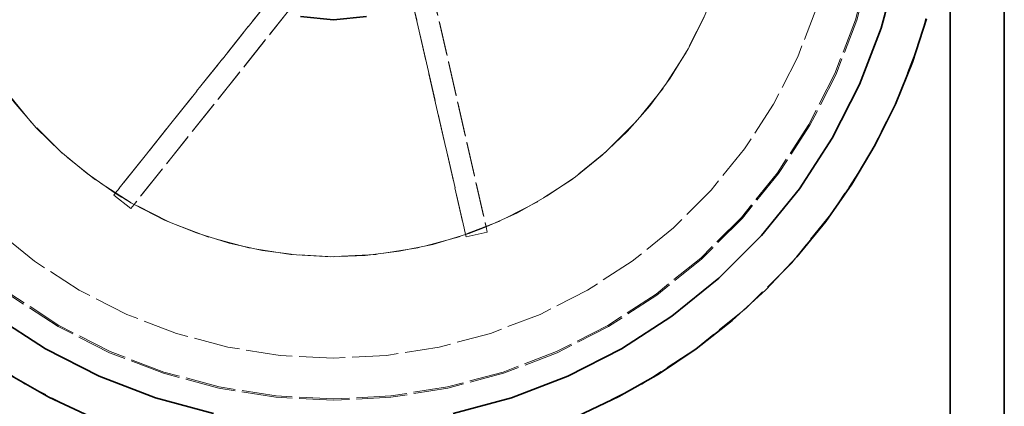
# Model space of a CAD drawing. Header units: millimetres. Extents: x 0 to 420, y 0 to 297.
# Tile 12 of 16: x 291 to 328, y 77 to 92. Entities that reach past the tile are written whole.
import ezdxf

# ---------------------------------------------------------------- set-up
doc = ezdxf.new("R2010")
doc.units = ezdxf.units.MM
doc.linetypes.add('DASHED', pattern=[1.524, 1.27, -0.254])
doc.layers.add('HIDDEN', color=7, linetype='DASHED', lineweight=13, true_color=0x969696)
doc.layers.add('OUTLINE', color=7, linetype='Continuous', lineweight=35, true_color=0x141414)

msp = doc.modelspace()

# ---------------------------------------------------------------- linework, layer by layer
at = {"layer": 'HIDDEN'}
for points in [[(298.332, 77.189), (296.183, 77.765), (294.107, 78.562), (292.125, 79.572), (290.26, 80.783), (288.531, 82.183), (286.958, 83.756), (285.558, 85.485), (284.347, 87.35), (283.337, 89.332), (282.54, 91.408), (281.964, 93.557), (281.616, 95.754), (281.5, 97.975), (281.616, 100.196), (281.964, 102.393), (282.54, 104.542), (283.337, 106.618), (284.347, 108.6), (285.558, 110.465), (286.958, 112.194), (288.531, 113.767), (290.26, 115.167)], [(315.24, 115.167), (316.969, 113.767), (318.542, 112.194), (319.942, 110.465), (321.153, 108.6), (322.163, 106.618), (322.96, 104.542), (323.536, 102.393), (323.884, 100.196), (324, 97.975), (323.884, 95.754), (323.536, 93.557), (322.96, 91.408), (322.163, 89.332), (321.153, 87.35), (319.942, 85.485), (318.542, 83.756), (316.969, 82.183), (315.24, 80.783), (313.375, 79.572), (311.393, 78.562), (309.317, 77.765), (307.168, 77.189)], [(293.497, 77.192), (291.375, 78.273), (289.378, 79.57), (287.527, 81.068), (285.843, 82.752), (284.345, 84.603), (283.048, 86.6), (281.967, 88.722), (281.113, 90.945), (280.497, 93.245), (280.125, 95.597), (280, 97.975), (280.125, 100.353), (280.497, 102.705), (281.113, 105.005), (281.967, 107.228), (283.048, 109.35), (284.345, 111.347), (285.843, 113.198), (287.527, 114.882)], [(317.973, 114.882), (319.657, 113.198), (321.155, 111.347), (322.452, 109.35), (323.533, 107.228), (324.387, 105.005), (325.003, 102.705), (325.375, 100.353), (325.5, 97.975), (325.375, 95.597), (325.003, 93.245), (324.387, 90.945), (323.533, 88.722), (322.452, 86.6), (321.155, 84.603), (319.657, 82.752), (317.973, 81.068), (316.122, 79.57), (314.125, 78.273), (312.003, 77.192)], [(325.5, 74.225), (325.5, 99.975)], [(327.5, 71.225), (327.5, 99.975)], [(294.702, 85.317), (293.664, 86.04), (292.69, 86.848), (291.788, 87.736), (290.964, 88.696), (290.224, 89.722), (289.573, 90.807), (289.016, 91.943), (288.557, 93.122), (288.198, 94.336), (287.943, 95.575)], [(294.702, 85.317), (293.664, 86.04), (292.69, 86.848), (291.788, 87.736), (290.964, 88.696), (290.224, 89.722), (289.573, 90.807), (289.016, 91.943), (288.557, 93.122), (288.198, 94.336), (287.943, 95.575)], [(305.98, 94.609), (308.385, 84.074)], [(305.2, 94.431), (307.629, 83.791)], [(322.606, 93.754), (322.056, 91.702), (321.295, 89.718), (320.33, 87.825), (319.173, 86.043), (317.836, 84.392), (316.333, 82.889), (314.682, 81.552), (312.9, 80.395), (311.007, 79.43), (309.023, 78.669), (306.971, 78.119), (304.872, 77.786), (302.75, 77.675), (300.628, 77.786), (298.529, 78.119), (296.477, 78.669), (294.493, 79.43), (292.6, 80.395), (290.818, 81.552)], [(322.606, 93.754), (322.056, 91.702), (321.295, 89.718), (320.33, 87.825), (319.173, 86.043), (317.836, 84.392), (316.333, 82.889), (314.682, 81.552), (312.9, 80.395), (311.007, 79.43), (309.023, 78.669), (306.971, 78.119), (304.872, 77.786), (302.75, 77.675), (300.628, 77.786), (298.529, 78.119), (296.477, 78.669), (294.493, 79.43), (292.6, 80.395), (290.818, 81.552)], [(322.557, 93.765), (322.009, 91.717), (321.249, 89.739), (320.287, 87.85), (319.133, 86.072), (317.799, 84.425), (316.3, 82.926), (314.653, 81.592), (312.875, 80.438), (310.986, 79.476), (309.008, 78.716), (306.96, 78.168), (304.867, 77.836), (302.75, 77.725), (300.633, 77.836), (298.54, 78.168), (296.492, 78.716), (294.514, 79.476), (292.625, 80.438), (290.847, 81.592)], [(322.557, 93.765), (322.009, 91.717), (321.249, 89.739), (320.287, 87.85), (319.133, 86.072), (317.799, 84.425), (316.3, 82.926), (314.653, 81.592), (312.875, 80.438), (310.986, 79.476), (309.008, 78.716), (306.96, 78.168), (304.867, 77.836), (302.75, 77.725), (300.633, 77.836), (298.54, 78.168), (296.492, 78.716), (294.514, 79.476), (292.625, 80.438), (290.847, 81.592)], [(322.557, 93.765), (322.009, 91.717), (321.249, 89.739), (320.287, 87.85), (319.133, 86.072), (317.799, 84.425), (316.3, 82.926), (314.653, 81.592), (312.875, 80.438), (310.986, 79.476), (309.008, 78.716), (306.96, 78.168), (304.867, 77.836), (302.75, 77.725), (300.633, 77.836), (298.54, 78.168), (296.492, 78.716), (294.514, 79.476), (292.625, 80.438), (290.847, 81.592)], [(322.557, 93.765), (322.009, 91.717), (321.249, 89.739), (320.287, 87.85), (319.133, 86.072), (317.799, 84.425), (316.3, 82.926), (314.653, 81.592), (312.875, 80.438), (310.986, 79.476), (309.008, 78.716), (306.96, 78.168), (304.867, 77.836), (302.75, 77.725), (300.633, 77.836), (298.54, 78.168), (296.492, 78.716), (294.514, 79.476), (292.625, 80.438), (290.847, 81.592)], [(322.557, 93.765), (322.009, 91.717), (321.249, 89.739), (320.287, 87.85), (319.133, 86.072), (317.799, 84.425), (316.3, 82.926), (314.653, 81.592), (312.875, 80.438), (310.986, 79.476), (309.008, 78.716), (306.96, 78.168), (304.867, 77.836), (302.75, 77.725), (300.633, 77.836), (298.54, 78.168), (296.492, 78.716), (294.514, 79.476), (292.625, 80.438), (290.847, 81.592)], [(322.557, 93.765), (322.009, 91.717), (321.249, 89.739), (320.287, 87.85), (319.133, 86.072), (317.799, 84.425), (316.3, 82.926), (314.653, 81.592), (312.875, 80.438), (310.986, 79.476), (309.008, 78.716), (306.96, 78.168), (304.867, 77.836), (302.75, 77.725), (300.633, 77.836), (298.54, 78.168), (296.492, 78.716), (294.514, 79.476), (292.625, 80.438), (290.847, 81.592)], [(322.557, 93.765), (322.009, 91.717), (321.249, 89.739), (320.287, 87.85), (319.133, 86.072), (317.799, 84.425), (316.3, 82.926), (314.653, 81.592), (312.875, 80.438), (310.986, 79.476), (309.008, 78.716), (306.96, 78.168), (304.867, 77.836), (302.75, 77.725), (300.633, 77.836), (298.54, 78.168), (296.492, 78.716), (294.514, 79.476), (292.625, 80.438), (290.847, 81.592)], [(322.557, 93.765), (322.009, 91.717), (321.249, 89.739), (320.287, 87.85), (319.133, 86.072), (317.799, 84.425), (316.3, 82.926), (314.653, 81.592), (312.875, 80.438), (310.986, 79.476), (309.008, 78.716), (306.96, 78.168), (304.867, 77.836), (302.75, 77.725), (300.633, 77.836), (298.54, 78.168), (296.492, 78.716), (294.514, 79.476), (292.625, 80.438), (290.847, 81.592)], [(322.557, 93.765), (322.009, 91.717), (321.249, 89.739), (320.287, 87.85), (319.133, 86.072), (317.799, 84.425), (316.3, 82.926), (314.653, 81.592), (312.875, 80.438), (310.986, 79.476), (309.008, 78.716), (306.96, 78.168), (304.867, 77.836), (302.75, 77.725), (300.633, 77.836), (298.54, 78.168), (296.492, 78.716), (294.514, 79.476), (292.625, 80.438), (290.847, 81.592)], [(322.557, 93.765), (322.009, 91.717), (321.249, 89.739), (320.287, 87.85), (319.133, 86.072), (317.799, 84.425), (316.3, 82.926), (314.653, 81.592), (312.875, 80.438), (310.986, 79.476), (309.008, 78.716), (306.96, 78.168), (304.867, 77.836), (302.75, 77.725), (300.633, 77.836), (298.54, 78.168), (296.492, 78.716), (294.514, 79.476), (292.625, 80.438), (290.847, 81.592)], [(322.557, 93.765), (322.009, 91.717), (321.249, 89.739), (320.287, 87.85), (319.133, 86.072), (317.799, 84.425), (316.3, 82.926), (314.653, 81.592), (312.875, 80.438), (310.986, 79.476), (309.008, 78.716), (306.96, 78.168), (304.867, 77.836), (302.75, 77.725), (300.633, 77.836), (298.54, 78.168), (296.492, 78.716), (294.514, 79.476), (292.625, 80.438), (290.847, 81.592)], [(322.557, 93.765), (322.009, 91.717), (321.249, 89.739), (320.287, 87.85), (319.133, 86.072), (317.799, 84.425), (316.3, 82.926), (314.653, 81.592), (312.875, 80.438), (310.986, 79.476), (309.008, 78.716), (306.96, 78.168), (304.867, 77.836), (302.75, 77.725), (300.633, 77.836), (298.54, 78.168), (296.492, 78.716), (294.514, 79.476), (292.625, 80.438), (290.847, 81.592)], [(322.557, 93.765), (322.009, 91.717), (321.249, 89.739), (320.287, 87.85), (319.133, 86.072), (317.799, 84.425), (316.3, 82.926), (314.653, 81.592), (312.875, 80.438), (310.986, 79.476), (309.008, 78.716), (306.96, 78.168), (304.867, 77.836), (302.75, 77.725), (300.633, 77.836), (298.54, 78.168), (296.492, 78.716), (294.514, 79.476), (292.625, 80.438), (290.847, 81.592)], [(322.557, 93.765), (322.009, 91.717), (321.249, 89.739), (320.287, 87.85), (319.133, 86.072), (317.799, 84.425), (316.3, 82.926), (314.653, 81.592), (312.875, 80.438), (310.986, 79.476), (309.008, 78.716), (306.96, 78.168), (304.867, 77.836), (302.75, 77.725), (300.633, 77.836), (298.54, 78.168), (296.492, 78.716), (294.514, 79.476), (292.625, 80.438), (290.847, 81.592)], [(322.557, 93.765), (322.009, 91.717), (321.249, 89.739), (320.287, 87.85), (319.133, 86.072), (317.799, 84.425), (316.3, 82.926), (314.653, 81.592), (312.875, 80.438), (310.986, 79.476), (309.008, 78.716), (306.96, 78.168), (304.867, 77.836), (302.75, 77.725), (300.633, 77.836), (298.54, 78.168), (296.492, 78.716), (294.514, 79.476), (292.625, 80.438), (290.847, 81.592)], [(322.557, 93.765), (322.009, 91.717), (321.249, 89.739), (320.287, 87.85), (319.133, 86.072), (317.799, 84.425), (316.3, 82.926), (314.653, 81.592), (312.875, 80.438), (310.986, 79.476), (309.008, 78.716), (306.96, 78.168), (304.867, 77.836), (302.75, 77.725), (300.633, 77.836), (298.54, 78.168), (296.492, 78.716), (294.514, 79.476), (292.625, 80.438), (290.847, 81.592)], [(322.557, 93.765), (322.009, 91.717), (321.249, 89.739), (320.287, 87.85), (319.133, 86.072), (317.799, 84.425), (316.3, 82.926), (314.653, 81.592), (312.875, 80.438), (310.986, 79.476), (309.008, 78.716), (306.96, 78.168), (304.867, 77.836), (302.75, 77.725), (300.633, 77.836), (298.54, 78.168), (296.492, 78.716), (294.514, 79.476), (292.625, 80.438), (290.847, 81.592)], [(322.557, 93.765), (322.009, 91.717), (321.249, 89.739), (320.287, 87.85), (319.133, 86.072), (317.799, 84.425), (316.3, 82.926), (314.653, 81.592), (312.875, 80.438), (310.986, 79.476), (309.008, 78.716), (306.96, 78.168), (304.867, 77.836), (302.75, 77.725), (300.633, 77.836), (298.54, 78.168), (296.492, 78.716), (294.514, 79.476), (292.625, 80.438), (290.847, 81.592)], [(322.557, 93.765), (322.009, 91.717), (321.249, 89.739), (320.287, 87.85), (319.133, 86.072), (317.799, 84.425), (316.3, 82.926), (314.653, 81.592), (312.875, 80.438), (310.986, 79.476), (309.008, 78.716), (306.96, 78.168), (304.867, 77.836), (302.75, 77.725), (300.633, 77.836), (298.54, 78.168), (296.492, 78.716), (294.514, 79.476), (292.625, 80.438), (290.847, 81.592)], [(322.557, 93.765), (322.009, 91.717), (321.249, 89.739), (320.287, 87.85), (319.133, 86.072), (317.799, 84.425), (316.3, 82.926), (314.653, 81.592), (312.875, 80.438), (310.986, 79.476), (309.008, 78.716), (306.96, 78.168), (304.867, 77.836), (302.75, 77.725), (300.633, 77.836), (298.54, 78.168), (296.492, 78.716), (294.514, 79.476), (292.625, 80.438), (290.847, 81.592)], [(301.507, 93.85), (294.702, 85.317)], [(302.132, 93.351), (295.395, 84.902)], [(306.313, 93.148), (308.385, 84.074)], [(305.597, 92.693), (307.629, 83.791)], [(316.882, 92.945), (316.407, 91.772), (315.836, 90.643), (315.172, 89.567), (314.419, 88.55), (313.583, 87.6), (312.67, 86.724), (311.687, 85.928), (310.639, 85.217), (309.536, 84.598), (308.385, 84.074)], [(316.882, 92.945), (316.407, 91.772), (315.836, 90.643), (315.172, 89.567), (314.419, 88.55), (313.583, 87.6), (312.67, 86.724), (311.687, 85.928), (310.639, 85.217), (309.536, 84.598), (308.385, 84.074)], [(300.395, 92.456), (294.702, 85.317)], [(320.582, 92.181), (319.879, 90.349), (318.988, 88.6), (317.919, 86.954), (316.684, 85.429), (315.296, 84.041), (313.771, 82.806), (312.125, 81.737), (310.376, 80.846), (308.544, 80.143), (306.648, 79.635), (304.71, 79.328), (302.75, 79.225), (300.79, 79.328), (298.852, 79.635), (296.956, 80.143), (295.124, 80.846), (293.375, 81.737), (291.729, 82.806), (290.204, 84.041)], [(320.582, 92.181), (319.879, 90.349), (318.988, 88.6), (317.919, 86.954), (316.684, 85.429), (315.296, 84.041), (313.771, 82.806), (312.125, 81.737), (310.376, 80.846), (308.544, 80.143), (306.648, 79.635), (304.71, 79.328), (302.75, 79.225), (300.79, 79.328), (298.852, 79.635), (296.956, 80.143), (295.124, 80.846), (293.375, 81.737), (291.729, 82.806), (290.204, 84.041)], [(320.582, 92.181), (319.879, 90.349), (318.988, 88.6), (317.919, 86.954), (316.684, 85.429), (315.296, 84.041), (313.771, 82.806), (312.125, 81.737), (310.376, 80.846), (308.544, 80.143), (306.648, 79.635), (304.71, 79.328), (302.75, 79.225), (300.79, 79.328), (298.852, 79.635), (296.956, 80.143), (295.124, 80.846), (293.375, 81.737), (291.729, 82.806), (290.204, 84.041)], [(320.582, 92.181), (319.879, 90.349), (318.988, 88.6), (317.919, 86.954), (316.684, 85.429), (315.296, 84.041), (313.771, 82.806), (312.125, 81.737), (310.376, 80.846), (308.544, 80.143), (306.648, 79.635), (304.71, 79.328), (302.75, 79.225), (300.79, 79.328), (298.852, 79.635), (296.956, 80.143), (295.124, 80.846), (293.375, 81.737), (291.729, 82.806), (290.204, 84.041)], [(320.582, 92.181), (319.879, 90.349), (318.988, 88.6), (317.919, 86.954), (316.684, 85.429), (315.296, 84.041), (313.771, 82.806), (312.125, 81.737), (310.376, 80.846), (308.544, 80.143), (306.648, 79.635), (304.71, 79.328), (302.75, 79.225), (300.79, 79.328), (298.852, 79.635), (296.956, 80.143), (295.124, 80.846), (293.375, 81.737), (291.729, 82.806), (290.204, 84.041)], [(320.582, 92.181), (319.879, 90.349), (318.988, 88.6), (317.919, 86.954), (316.684, 85.429), (315.296, 84.041), (313.771, 82.806), (312.125, 81.737), (310.376, 80.846), (308.544, 80.143), (306.648, 79.635), (304.71, 79.328), (302.75, 79.225), (300.79, 79.328), (298.852, 79.635), (296.956, 80.143), (295.124, 80.846), (293.375, 81.737), (291.729, 82.806), (290.204, 84.041)], [(320.582, 92.181), (319.879, 90.349), (318.988, 88.6), (317.919, 86.954), (316.684, 85.429), (315.296, 84.041), (313.771, 82.806), (312.125, 81.737), (310.376, 80.846), (308.544, 80.143), (306.648, 79.635), (304.71, 79.328), (302.75, 79.225), (300.79, 79.328), (298.852, 79.635), (296.956, 80.143), (295.124, 80.846), (293.375, 81.737), (291.729, 82.806), (290.204, 84.041)], [(320.582, 92.181), (319.879, 90.349), (318.988, 88.6), (317.919, 86.954), (316.684, 85.429), (315.296, 84.041), (313.771, 82.806), (312.125, 81.737), (310.376, 80.846), (308.544, 80.143), (306.648, 79.635), (304.71, 79.328), (302.75, 79.225), (300.79, 79.328), (298.852, 79.635), (296.956, 80.143), (295.124, 80.846), (293.375, 81.737), (291.729, 82.806), (290.204, 84.041)], [(320.582, 92.181), (319.879, 90.349), (318.988, 88.6), (317.919, 86.954), (316.684, 85.429), (315.296, 84.041), (313.771, 82.806), (312.125, 81.737), (310.376, 80.846), (308.544, 80.143), (306.648, 79.635), (304.71, 79.328), (302.75, 79.225), (300.79, 79.328), (298.852, 79.635), (296.956, 80.143), (295.124, 80.846), (293.375, 81.737), (291.729, 82.806), (290.204, 84.041)], [(320.582, 92.181), (319.879, 90.349), (318.988, 88.6), (317.919, 86.954), (316.684, 85.429), (315.296, 84.041), (313.771, 82.806), (312.125, 81.737), (310.376, 80.846), (308.544, 80.143), (306.648, 79.635), (304.71, 79.328), (302.75, 79.225), (300.79, 79.328), (298.852, 79.635), (296.956, 80.143), (295.124, 80.846), (293.375, 81.737), (291.729, 82.806), (290.204, 84.041)], [(320.582, 92.181), (319.879, 90.349), (318.988, 88.6), (317.919, 86.954), (316.684, 85.429), (315.296, 84.041), (313.771, 82.806), (312.125, 81.737), (310.376, 80.846), (308.544, 80.143), (306.648, 79.635), (304.71, 79.328), (302.75, 79.225), (300.79, 79.328), (298.852, 79.635), (296.956, 80.143), (295.124, 80.846), (293.375, 81.737), (291.729, 82.806), (290.204, 84.041)], [(320.582, 92.181), (319.879, 90.349), (318.988, 88.6), (317.919, 86.954), (316.684, 85.429), (315.296, 84.041), (313.771, 82.806), (312.125, 81.737), (310.376, 80.846), (308.544, 80.143), (306.648, 79.635), (304.71, 79.328), (302.75, 79.225), (300.79, 79.328), (298.852, 79.635), (296.956, 80.143), (295.124, 80.846), (293.375, 81.737), (291.729, 82.806), (290.204, 84.041)], [(320.582, 92.181), (319.879, 90.349), (318.988, 88.6), (317.919, 86.954), (316.684, 85.429), (315.296, 84.041), (313.771, 82.806), (312.125, 81.737), (310.376, 80.846), (308.544, 80.143), (306.648, 79.635), (304.71, 79.328), (302.75, 79.225), (300.79, 79.328), (298.852, 79.635), (296.956, 80.143), (295.124, 80.846), (293.375, 81.737), (291.729, 82.806), (290.204, 84.041)], [(320.582, 92.181), (319.879, 90.349), (318.988, 88.6), (317.919, 86.954), (316.684, 85.429), (315.296, 84.041), (313.771, 82.806), (312.125, 81.737), (310.376, 80.846), (308.544, 80.143), (306.648, 79.635), (304.71, 79.328), (302.75, 79.225), (300.79, 79.328), (298.852, 79.635), (296.956, 80.143), (295.124, 80.846), (293.375, 81.737), (291.729, 82.806), (290.204, 84.041)], [(320.582, 92.181), (319.879, 90.349), (318.988, 88.6), (317.919, 86.954), (316.684, 85.429), (315.296, 84.041), (313.771, 82.806), (312.125, 81.737), (310.376, 80.846), (308.544, 80.143), (306.648, 79.635), (304.71, 79.328), (302.75, 79.225), (300.79, 79.328), (298.852, 79.635), (296.956, 80.143), (295.124, 80.846), (293.375, 81.737), (291.729, 82.806), (290.204, 84.041)], [(320.582, 92.181), (319.879, 90.349), (318.988, 88.6), (317.919, 86.954), (316.684, 85.429), (315.296, 84.041), (313.771, 82.806), (312.125, 81.737), (310.376, 80.846), (308.544, 80.143), (306.648, 79.635), (304.71, 79.328), (302.75, 79.225), (300.79, 79.328), (298.852, 79.635), (296.956, 80.143), (295.124, 80.846), (293.375, 81.737), (291.729, 82.806), (290.204, 84.041)], [(320.582, 92.181), (319.879, 90.349), (318.988, 88.6), (317.919, 86.954), (316.684, 85.429), (315.296, 84.041), (313.771, 82.806), (312.125, 81.737), (310.376, 80.846), (308.544, 80.143), (306.648, 79.635), (304.71, 79.328), (302.75, 79.225), (300.79, 79.328), (298.852, 79.635), (296.956, 80.143), (295.124, 80.846), (293.375, 81.737), (291.729, 82.806), (290.204, 84.041)], [(320.582, 92.181), (319.879, 90.349), (318.988, 88.6), (317.919, 86.954), (316.684, 85.429), (315.296, 84.041), (313.771, 82.806), (312.125, 81.737), (310.376, 80.846), (308.544, 80.143), (306.648, 79.635), (304.71, 79.328), (302.75, 79.225), (300.79, 79.328), (298.852, 79.635), (296.956, 80.143), (295.124, 80.846), (293.375, 81.737), (291.729, 82.806), (290.204, 84.041)], [(320.582, 92.181), (319.879, 90.349), (318.988, 88.6), (317.919, 86.954), (316.684, 85.429), (315.296, 84.041), (313.771, 82.806), (312.125, 81.737), (310.376, 80.846), (308.544, 80.143), (306.648, 79.635), (304.71, 79.328), (302.75, 79.225), (300.79, 79.328), (298.852, 79.635), (296.956, 80.143), (295.124, 80.846), (293.375, 81.737), (291.729, 82.806), (290.204, 84.041)], [(320.582, 92.181), (319.879, 90.349), (318.988, 88.6), (317.919, 86.954), (316.684, 85.429), (315.296, 84.041), (313.771, 82.806), (312.125, 81.737), (310.376, 80.846), (308.544, 80.143), (306.648, 79.635), (304.71, 79.328), (302.75, 79.225), (300.79, 79.328), (298.852, 79.635), (296.956, 80.143), (295.124, 80.846), (293.375, 81.737), (291.729, 82.806), (290.204, 84.041)], [(320.582, 92.181), (319.879, 90.349), (318.988, 88.6), (317.919, 86.954), (316.684, 85.429), (315.296, 84.041), (313.771, 82.806), (312.125, 81.737), (310.376, 80.846), (308.544, 80.143), (306.648, 79.635), (304.71, 79.328), (302.75, 79.225), (300.79, 79.328), (298.852, 79.635), (296.956, 80.143), (295.124, 80.846), (293.375, 81.737), (291.729, 82.806), (290.204, 84.041)], [(320.582, 92.181), (319.879, 90.349), (318.988, 88.6), (317.919, 86.954), (316.684, 85.429), (315.296, 84.041), (313.771, 82.806), (312.125, 81.737), (310.376, 80.846), (308.544, 80.143), (306.648, 79.635), (304.71, 79.328), (302.75, 79.225), (300.79, 79.328), (298.852, 79.635), (296.956, 80.143), (295.124, 80.846), (293.375, 81.737), (291.729, 82.806), (290.204, 84.041)], [(320.582, 92.181), (319.879, 90.349), (318.988, 88.6), (317.919, 86.954), (316.684, 85.429), (315.296, 84.041), (313.771, 82.806), (312.125, 81.737), (310.376, 80.846), (308.544, 80.143), (306.648, 79.635), (304.71, 79.328), (302.75, 79.225), (300.79, 79.328), (298.852, 79.635), (296.956, 80.143), (295.124, 80.846), (293.375, 81.737), (291.729, 82.806), (290.204, 84.041)], [(320.582, 92.181), (319.879, 90.349), (318.988, 88.6), (317.919, 86.954), (316.684, 85.429), (315.296, 84.041), (313.771, 82.806), (312.125, 81.737), (310.376, 80.846), (308.544, 80.143), (306.648, 79.635), (304.71, 79.328), (302.75, 79.225), (300.79, 79.328), (298.852, 79.635), (296.956, 80.143), (295.124, 80.846), (293.375, 81.737), (291.729, 82.806), (290.204, 84.041)], [(320.582, 92.181), (319.879, 90.349), (318.988, 88.6), (317.919, 86.954), (316.684, 85.429), (315.296, 84.041), (313.771, 82.806), (312.125, 81.737), (310.376, 80.846), (308.544, 80.143), (306.648, 79.635), (304.71, 79.328), (302.75, 79.225), (300.79, 79.328), (298.852, 79.635), (296.956, 80.143), (295.124, 80.846), (293.375, 81.737), (291.729, 82.806), (290.204, 84.041)], [(320.582, 92.181), (319.879, 90.349), (318.988, 88.6), (317.919, 86.954), (316.684, 85.429), (315.296, 84.041), (313.771, 82.806), (312.125, 81.737), (310.376, 80.846), (308.544, 80.143), (306.648, 79.635), (304.71, 79.328), (302.75, 79.225), (300.79, 79.328), (298.852, 79.635), (296.956, 80.143), (295.124, 80.846), (293.375, 81.737), (291.729, 82.806), (290.204, 84.041)], [(320.582, 92.181), (319.879, 90.349), (318.988, 88.6), (317.919, 86.954), (316.684, 85.429), (315.296, 84.041), (313.771, 82.806), (312.125, 81.737), (310.376, 80.846), (308.544, 80.143), (306.648, 79.635), (304.71, 79.328), (302.75, 79.225), (300.79, 79.328), (298.852, 79.635), (296.956, 80.143), (295.124, 80.846), (293.375, 81.737), (291.729, 82.806), (290.204, 84.041)], [(320.582, 92.181), (319.879, 90.349), (318.988, 88.6), (317.919, 86.954), (316.684, 85.429), (315.296, 84.041), (313.771, 82.806), (312.125, 81.737), (310.376, 80.846), (308.544, 80.143), (306.648, 79.635), (304.71, 79.328), (302.75, 79.225), (300.79, 79.328), (298.852, 79.635), (296.956, 80.143), (295.124, 80.846), (293.375, 81.737), (291.729, 82.806), (290.204, 84.041)], [(301.198, 92.179), (295.395, 84.902)], [(316.453, 91.874), (315.74, 90.475), (314.885, 89.158), (313.897, 87.938), (312.787, 86.828), (311.567, 85.84), (310.25, 84.985), (308.851, 84.272), (307.385, 83.709), (305.869, 83.303), (304.318, 83.057), (302.75, 82.975), (301.182, 83.057), (299.631, 83.303), (298.115, 83.709), (296.649, 84.272), (295.25, 84.985), (293.933, 85.84), (292.713, 86.828), (291.603, 87.938), (290.615, 89.158)], [(316.453, 91.874), (315.74, 90.475), (314.885, 89.158), (313.897, 87.938), (312.787, 86.828), (311.567, 85.84), (310.25, 84.985), (308.851, 84.272), (307.385, 83.709), (305.869, 83.303), (304.318, 83.057), (302.75, 82.975), (301.182, 83.057), (299.631, 83.303), (298.115, 83.709), (296.649, 84.272), (295.25, 84.985), (293.933, 85.84), (292.713, 86.828), (291.603, 87.938), (290.615, 89.158)], [(301.531, 91.845), (302.75, 91.725)], [(302.75, 91.725), (303.969, 91.845)], [(294.702, 85.317), (294.649, 85.25)], [(294.702, 85.317), (294.649, 85.25)], [(294.649, 85.25), (295.274, 84.751)], [(294.649, 85.25), (295.274, 84.751)], [(295.395, 84.902), (295.278, 84.969), (295.161, 85.036), (295.045, 85.105), (294.93, 85.175), (294.816, 85.245), (294.702, 85.317)], [(295.395, 84.902), (295.278, 84.969), (295.161, 85.036), (295.045, 85.105), (294.93, 85.175), (294.816, 85.245), (294.702, 85.317)], [(295.395, 84.902), (295.274, 84.751)], [(295.395, 84.902), (295.274, 84.751)], [(307.629, 83.791), (306.416, 83.43), (305.177, 83.173), (303.921, 83.021), (302.656, 82.975), (301.393, 83.037), (300.138, 83.204), (298.903, 83.477), (297.695, 83.853), (296.522, 84.329), (295.395, 84.902)], [(307.629, 83.791), (306.416, 83.43), (305.177, 83.173), (303.921, 83.021), (302.656, 82.975), (301.393, 83.037), (300.138, 83.204), (298.903, 83.477), (297.695, 83.853), (296.522, 84.329), (295.395, 84.902)], [(308.385, 84.074), (308.26, 84.024), (308.134, 83.975), (308.009, 83.927), (307.882, 83.88), (307.756, 83.835), (307.629, 83.791)], [(308.385, 84.074), (308.26, 84.024), (308.134, 83.975), (308.009, 83.927), (307.882, 83.88), (307.756, 83.835), (307.629, 83.791)], [(308.385, 84.074), (308.428, 83.885)], [(308.385, 84.074), (308.428, 83.885)], [(307.629, 83.791), (307.648, 83.707)], [(307.629, 83.791), (307.648, 83.707)], [(307.648, 83.707), (308.428, 83.885)], [(307.648, 83.707), (308.428, 83.885)]]:
    msp.add_lwpolyline(points, dxfattribs=at)
at = {"layer": 'OUTLINE'}
for points in [[(298.332, 77.189), (296.183, 77.765), (294.107, 78.562), (292.125, 79.572), (290.26, 80.783), (288.531, 82.183), (286.958, 83.756), (285.558, 85.485), (284.347, 87.35), (283.337, 89.332), (282.54, 91.408), (281.964, 93.557), (281.616, 95.754), (281.5, 97.975), (281.616, 100.196), (281.964, 102.393), (282.54, 104.542), (283.337, 106.618), (284.347, 108.6), (285.558, 110.465), (286.958, 112.194), (288.531, 113.767), (290.26, 115.167)], [(315.24, 115.167), (316.969, 113.767), (318.542, 112.194), (319.942, 110.465), (321.153, 108.6), (322.163, 106.618), (322.96, 104.542), (323.536, 102.393), (323.884, 100.196), (324, 97.975), (323.884, 95.754), (323.536, 93.557), (322.96, 91.408), (322.163, 89.332), (321.153, 87.35), (319.942, 85.485), (318.542, 83.756), (316.969, 82.183), (315.24, 80.783), (313.375, 79.572), (311.393, 78.562), (309.317, 77.765), (307.168, 77.189)], [(325.5, 74.225), (325.5, 99.975)], [(327.5, 71.225), (327.5, 99.975)], [(293.772, 77.071), (292.253, 77.791), (290.791, 78.622), (289.395, 79.557), (288.072, 80.594), (286.828, 81.725), (285.672, 82.945), (284.609, 84.247), (283.645, 85.624), (282.785, 87.068), (282.034, 88.572), (281.397, 90.127), (280.875, 91.725)], [(301.531, 91.845), (302.75, 91.725)], [(302.75, 91.725), (303.969, 91.845)], [(324.634, 91.759), (324.116, 90.16), (323.48, 88.604), (322.732, 87.099), (321.874, 85.653), (320.912, 84.275), (319.851, 82.971), (318.697, 81.75), (317.455, 80.617), (316.134, 79.578), (314.739, 78.64), (313.279, 77.808), (311.761, 77.086)]]:
    msp.add_lwpolyline(points, dxfattribs=at)

doc.saveas('drawing.dxf')
